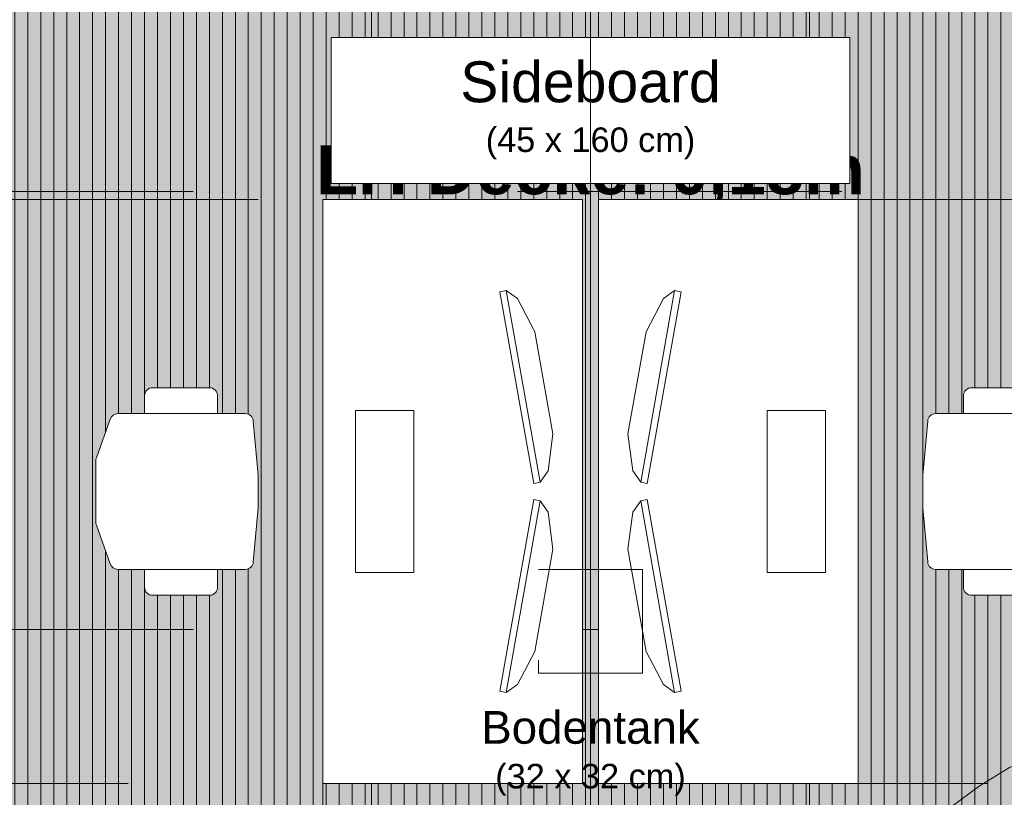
# Model space of a CAD drawing. Header units: metres. Extents: x -111 to 152, y -132 to 99.
# Tile 161 of 256: x -9.18 to -6.15, y -20.77 to -18.37. Entities that reach past the tile are written whole.
import ezdxf

# ---------------------------------------------------------------- set-up
doc = ezdxf.new("R2010")
doc.units = ezdxf.units.M
for name, pattern in [('Achsen 01', [5.291531, 3.175, -1.058062, 0.352704, -0.705764]), ('gestrichelt - 01', [2, 1, -1]), ('Raster 01', [2, 1, -1])]:
    doc.linetypes.add(name, pattern=pattern)
for name, color, linetype, lineweight, true_color in [('031_Metallbauarbeiten-350 Lamellendecke DS', 7, 'Continuous', 35, 0x666666), ('032_Metallarbeiten-Fenster', 7, 'Continuous', 13, 0x444444), ('ACTES-Einrichtung Aufsicht.', 7, 'Continuous', 9, 0xa6a6a6), ('AV1-Bewegungsfläche', 7, 'gestrichelt - 01', 9, 0xd9d9d9), ('AV1-Einrichtung', 7, 'Continuous', 9, 0xa6a6a6), ('AV1-Raster', 7, 'Raster 01', 9, 0xa6a6a6)]:
    doc.layers.add(name, color=color, linetype=linetype, lineweight=lineweight, true_color=true_color)
for name, color, linetype, lineweight in [('053_Niederspannungsanlagen-Bodentanks', 7, 'gestrichelt - 01', 9), ('_1.35m (3D)', 7, 'Continuous', 9), ('_EG (2D)', 7, 'Continuous', 9), ('_EG - DS (2D)', 7, 'Continuous', 9), ('_GRU (2D)', 7, 'Continuous', 9), ('AV1-Schnitt Achsen', 7, 'Achsen 01', 18)]:
    doc.layers.add(name, color=color, linetype=linetype, lineweight=lineweight)
doc.styles.add('Arial', font='arial.ttf')
doc.styles.add('Arial (bold)', font='arialbd.ttf')

# ---------------------------------------------------------------- blocks, each defined once
blk = doc.blocks.new('Group-2')
at = {"layer": 'AV1-Raster'}
for p, q in [((-8.1, -22.95), (-8.1, 1.35)), ((-6.75, -22.95), (-6.75, 1.35)), ((1.35, -18.9), (-40.5, -18.9)), ((1.35, -20.25), (-40.5, -20.25))]:
    blk.add_line(p, q, dxfattribs=at)
blk = doc.blocks.new('1.35m (3D)')
at = {"layer": 'AV1-Raster', "color": 7}
blk.add_blockref('Group-2', (0, 0), dxfattribs=at)
blk = doc.blocks.new('EG - DS (2D)')
at = {"layer": '031_Metallbauarbeiten-350 Lamellendecke DS', "linetype": 'Continuous', "lineweight": 0, "transparency": 33554508}
blk.add_hatch(color=254, dxfattribs=at).paths.add_polyline_path([(-9.375, -16.2246), (-5.525, -16.2246), (-5.525, -21.385), (-9.375, -21.385)])
at = {"layer": '031_Metallbauarbeiten-350 Lamellendecke DS', "linetype": 'Continuous', "lineweight": 9, "transparency": 33554508}
h = blk.add_hatch(dxfattribs=at)
h.set_pattern_fill('Lamellendecke', color=252, style=0, pattern_type=2)
h.set_pattern_definition([(90, (0, 0), (0.04, 0), [])])
h.paths.add_polyline_path([(-9.375, -16.2246), (-5.525, -16.2246), (-5.525, -21.385), (-9.375, -21.385)])
at = {"layer": '031_Metallbauarbeiten-350 Lamellendecke DS', "insert": (-7.425, -18.85), "char_height": 0.151309, "attachment_point": 5, "line_spacing_factor": 0.969122, "style": 'Arial (bold)'}
blk.add_mtext('LH Decke: 0,18m', dxfattribs=at)
blk = doc.blocks.new('Group-79')
at = {"color": 255, "transparency": 33554559}
blk.add_wipeout([(-8.8854, -19.825), (-8.8848, -19.7964), (-8.8831, -19.7688), (-8.8804, -19.7423), (-8.8765, -19.7167), (-8.8715, -19.6923), (-8.8655, -19.6688), (-8.8583, -19.6464), (-8.85, -19.625)], dxfattribs=at).dxf.layer = 'ACTES-Einrichtung Aufsicht.'
at = {"layer": 'ACTES-Einrichtung Aufsicht.'}
blk.add_open_spline([(-8.8854, -19.825), (-8.8854, -19.7085), (-8.85, -19.625)], degree=2, dxfattribs=at)
at = {"color": 255, "transparency": 33554559}
blk.add_wipeout([(-8.8854, -19.825), (-8.8848, -19.8536), (-8.8831, -19.8812), (-8.8804, -19.9077), (-8.8765, -19.9333), (-8.8715, -19.9577), (-8.8655, -19.9812), (-8.8583, -20.0036), (-8.85, -20.025)], dxfattribs=at).dxf.layer = 'ACTES-Einrichtung Aufsicht.'
at = {"layer": 'ACTES-Einrichtung Aufsicht.'}
blk.add_open_spline([(-8.8854, -19.825), (-8.8854, -19.9415), (-8.85, -20.025)], degree=2, dxfattribs=at)
at = {"color": 255, "transparency": 33554559}
blk.add_wipeout([(-8.8824, -20.065), (-8.4895, -20.065), (-8.4849, -20.0646), (-8.4805, -20.0633), (-8.4763, -20.0612), (-8.4726, -20.0584), (-8.4695, -20.055), (-8.4671, -20.0511), (-8.4655, -20.0467), (-8.4646, -20.0422), (-8.45, -19.875), (-8.45, -19.775), (-8.4646, -19.6078), (-8.4655, -19.6033), (-8.4671, -19.5989), (-8.4695, -19.595), (-8.4726, -19.5916), (-8.4763, -19.5888), (-8.4805, -19.5867), (-8.4849, -19.5854), (-8.4895, -19.585), (-8.8824, -19.585), (-8.8862, -19.5853), (-8.8899, -19.5862), (-8.8935, -19.5876), (-8.8968, -19.5896), (-8.8997, -19.592), (-8.9023, -19.5949), (-8.9044, -19.5981), (-8.9059, -19.6016), (-8.9485, -19.7209), (-8.9489, -19.7219), (-8.9492, -19.723), (-8.9494, -19.724), (-8.9496, -19.7251), (-8.9498, -19.7261), (-8.9499, -19.7272), (-8.95, -19.7283), (-8.95, -19.7293), (-8.95, -19.9207), (-8.95, -19.9217), (-8.9499, -19.9228), (-8.9498, -19.9239), (-8.9496, -19.9249), (-8.9494, -19.926), (-8.9492, -19.927), (-8.9489, -19.9281), (-8.9485, -19.9291), (-8.9059, -20.0484), (-8.9044, -20.0519), (-8.9023, -20.0551), (-8.8997, -20.058), (-8.8968, -20.0604), (-8.8935, -20.0624), (-8.8899, -20.0638), (-8.8862, -20.0647)], dxfattribs=at).dxf.layer = 'ACTES-Einrichtung Aufsicht.'
at = {"layer": 'ACTES-Einrichtung Aufsicht.', "flags": 128}
blk.add_lwpolyline([(-8.8824, -20.065), (-8.4895, -20.065, 0.388879), (-8.4646, -20.0422), (-8.45, -19.875), (-8.45, -19.775), (-8.4646, -19.6078, 0.388879), (-8.4895, -19.585), (-8.8824, -19.585, 0.31696), (-8.9059, -19.6016), (-8.9485, -19.7209, 0.085967), (-8.95, -19.7293), (-8.95, -19.9207, 0.085967), (-8.9485, -19.9291), (-8.9059, -20.0484, 0.31696), (-8.8824, -20.065)], format="xyb", close=True, dxfattribs=at)
at = {"color": 255, "transparency": 33554559}
for points in [[(-8.8, -19.585), (-8.575, -19.585), (-8.575, -19.53), (-8.5755, -19.5251), (-8.5769, -19.5204), (-8.5792, -19.5161), (-8.5823, -19.5123), (-8.5861, -19.5092), (-8.5904, -19.5069), (-8.5951, -19.5055), (-8.6, -19.505), (-8.775, -19.505), (-8.7799, -19.5055), (-8.7846, -19.5069), (-8.7889, -19.5092), (-8.7927, -19.5123), (-8.7958, -19.5161), (-8.7981, -19.5204), (-8.7995, -19.5251), (-8.8, -19.53)], [(-8.575, -20.065), (-8.8, -20.065), (-8.8, -20.12), (-8.7999, -20.1225), (-8.7995, -20.1249), (-8.7989, -20.1273), (-8.7981, -20.1296), (-8.797, -20.1318), (-8.7958, -20.1339), (-8.7943, -20.1359), (-8.7909, -20.1393), (-8.7889, -20.1408), (-8.7868, -20.142), (-8.7846, -20.1431), (-8.7823, -20.1439), (-8.7799, -20.1445), (-8.7775, -20.1449), (-8.775, -20.145), (-8.6, -20.145), (-8.5951, -20.1445), (-8.5904, -20.1431), (-8.5861, -20.1408), (-8.5823, -20.1377), (-8.5792, -20.1339), (-8.5769, -20.1296), (-8.5755, -20.1249), (-8.575, -20.12)]]:
    blk.add_wipeout(points, dxfattribs=at).dxf.layer = 'ACTES-Einrichtung Aufsicht.'
at = {"layer": 'ACTES-Einrichtung Aufsicht.', "flags": 128}
for points in [[(-8.8, -19.585), (-8.575, -19.585), (-8.575, -19.53, 0.414214), (-8.6, -19.505), (-8.775, -19.505, 0.414214), (-8.8, -19.53)], [(-8.575, -20.065), (-8.8, -20.065), (-8.8, -20.12, 0.414214), (-8.775, -20.145), (-8.6, -20.145, 0.414214), (-8.575, -20.12)]]:
    blk.add_lwpolyline(points, format="xyb", close=True, dxfattribs=at)
blk = doc.blocks.new("Bildschrim 27''")
at = {"color": 255, "transparency": 33554559}
blk.add_wipeout([(-0.085, 0.19), (-0.065, 0.19), (-0.065, -0.41), (-0.085, -0.41)], dxfattribs=at).dxf.layer = 'ACTES-Einrichtung Aufsicht.'
at = {"layer": 'ACTES-Einrichtung Aufsicht.', "flags": 128}
blk.add_lwpolyline([(-0.085, 0.19), (-0.065, 0.19), (-0.065, -0.41), (-0.085, -0.41)], close=True, dxfattribs=at)
at = {"color": 255, "transparency": 33554559}
blk.add_wipeout([(0, 0.05), (0, -0.27), (-0.035, -0.38), (-0.065, -0.41), (-0.065, 0.19), (-0.035, 0.16)], dxfattribs=at).dxf.layer = 'ACTES-Einrichtung Aufsicht.'
at = {"layer": 'ACTES-Einrichtung Aufsicht.', "flags": 128}
blk.add_lwpolyline([(0, 0.05), (0, -0.27), (-0.035, -0.38), (-0.065, -0.41), (-0.065, 0.19), (-0.035, 0.16)], close=True, dxfattribs=at)
blk = doc.blocks.new('Group-80')
at = {"color": 255, "transparency": 33554559}
blk.add_wipeout([(-5.9646, -19.825), (-5.9652, -19.7964), (-5.9669, -19.7688), (-5.9696, -19.7423), (-5.9735, -19.7167), (-5.9785, -19.6923), (-5.9845, -19.6688), (-5.9917, -19.6464), (-6, -19.625)], dxfattribs=at).dxf.layer = 'ACTES-Einrichtung Aufsicht.'
at = {"layer": 'ACTES-Einrichtung Aufsicht.'}
blk.add_open_spline([(-5.9646, -19.825), (-5.9646, -19.7085), (-6, -19.625)], degree=2, dxfattribs=at)
at = {"color": 255, "transparency": 33554559}
blk.add_wipeout([(-5.9646, -19.825), (-5.9652, -19.8536), (-5.9669, -19.8812), (-5.9696, -19.9077), (-5.9735, -19.9333), (-5.9785, -19.9577), (-5.9845, -19.9812), (-5.9917, -20.0036), (-6, -20.025)], dxfattribs=at).dxf.layer = 'ACTES-Einrichtung Aufsicht.'
at = {"layer": 'ACTES-Einrichtung Aufsicht.'}
blk.add_open_spline([(-5.9646, -19.825), (-5.9646, -19.9415), (-6, -20.025)], degree=2, dxfattribs=at)
at = {"color": 255, "transparency": 33554559}
blk.add_wipeout([(-5.9676, -20.065), (-6.3605, -20.065), (-6.3651, -20.0646), (-6.3695, -20.0633), (-6.3737, -20.0612), (-6.3774, -20.0584), (-6.3805, -20.055), (-6.3829, -20.0511), (-6.3845, -20.0467), (-6.3854, -20.0422), (-6.4, -19.875), (-6.4, -19.775), (-6.3854, -19.6078), (-6.3845, -19.6033), (-6.3829, -19.5989), (-6.3805, -19.595), (-6.3774, -19.5916), (-6.3737, -19.5888), (-6.3695, -19.5867), (-6.3651, -19.5854), (-6.3605, -19.585), (-5.9676, -19.585), (-5.9638, -19.5853), (-5.9601, -19.5862), (-5.9565, -19.5876), (-5.9532, -19.5896), (-5.9503, -19.592), (-5.9477, -19.5949), (-5.9456, -19.5981), (-5.9441, -19.6016), (-5.9015, -19.7209), (-5.9011, -19.7219), (-5.9008, -19.723), (-5.9006, -19.724), (-5.9004, -19.7251), (-5.9002, -19.7261), (-5.9001, -19.7272), (-5.9, -19.7283), (-5.9, -19.7293), (-5.9, -19.9207), (-5.9, -19.9217), (-5.9001, -19.9228), (-5.9002, -19.9239), (-5.9004, -19.9249), (-5.9006, -19.926), (-5.9008, -19.927), (-5.9011, -19.9281), (-5.9015, -19.9291), (-5.9441, -20.0484), (-5.9456, -20.0519), (-5.9477, -20.0551), (-5.9503, -20.058), (-5.9532, -20.0604), (-5.9565, -20.0624), (-5.9601, -20.0638), (-5.9638, -20.0647)], dxfattribs=at).dxf.layer = 'ACTES-Einrichtung Aufsicht.'
at = {"layer": 'ACTES-Einrichtung Aufsicht.', "flags": 128}
blk.add_lwpolyline([(-5.9676, -20.065), (-6.3605, -20.065, -0.388879), (-6.3854, -20.0422), (-6.4, -19.875), (-6.4, -19.775), (-6.3854, -19.6078, -0.388879), (-6.3605, -19.585), (-5.9676, -19.585, -0.31696), (-5.9441, -19.6016), (-5.9015, -19.7209, -0.085967), (-5.9, -19.7293), (-5.9, -19.9207, -0.085967), (-5.9015, -19.9291), (-5.9441, -20.0484, -0.31696), (-5.9676, -20.065)], format="xyb", close=True, dxfattribs=at)
at = {"color": 255, "transparency": 33554559}
for points in [[(-6.05, -19.585), (-6.275, -19.585), (-6.275, -19.53), (-6.2745, -19.5251), (-6.2731, -19.5204), (-6.2708, -19.5161), (-6.2677, -19.5123), (-6.2639, -19.5092), (-6.2596, -19.5069), (-6.2549, -19.5055), (-6.25, -19.505), (-6.075, -19.505), (-6.0701, -19.5055), (-6.0654, -19.5069), (-6.0611, -19.5092), (-6.0573, -19.5123), (-6.0542, -19.5161), (-6.0519, -19.5204), (-6.0505, -19.5251), (-6.05, -19.53)], [(-6.275, -20.065), (-6.05, -20.065), (-6.05, -20.12), (-6.0501, -20.1225), (-6.0505, -20.1249), (-6.0511, -20.1273), (-6.0519, -20.1296), (-6.053, -20.1318), (-6.0542, -20.1339), (-6.0557, -20.1359), (-6.0591, -20.1393), (-6.0611, -20.1408), (-6.0632, -20.142), (-6.0654, -20.1431), (-6.0677, -20.1439), (-6.0701, -20.1445), (-6.0725, -20.1449), (-6.075, -20.145), (-6.25, -20.145), (-6.2549, -20.1445), (-6.2596, -20.1431), (-6.2639, -20.1408), (-6.2677, -20.1377), (-6.2708, -20.1339), (-6.2731, -20.1296), (-6.2745, -20.1249), (-6.275, -20.12)]]:
    blk.add_wipeout(points, dxfattribs=at).dxf.layer = 'ACTES-Einrichtung Aufsicht.'
at = {"layer": 'ACTES-Einrichtung Aufsicht.', "flags": 128}
for points in [[(-6.05, -19.585), (-6.275, -19.585), (-6.275, -19.53, -0.414214), (-6.25, -19.505), (-6.075, -19.505, -0.414214), (-6.05, -19.53)], [(-6.275, -20.065), (-6.05, -20.065), (-6.05, -20.12, -0.414214), (-6.075, -20.145), (-6.25, -20.145, -0.414214), (-6.275, -20.12)]]:
    blk.add_lwpolyline(points, format="xyb", close=True, dxfattribs=at)
blk = doc.blocks.new('Group-81')
at = {"layer": 'AV1-Bewegungsfläche', "flags": 128}
for points in [[(-8.25, -20.725), (-8.25, -18.925), (-9.25, -18.925), (-9.25, -20.725)], [(-5.6, -20.725), (-5.6, -18.925), (-6.6, -18.925), (-6.6, -20.725)]]:
    blk.add_lwpolyline(points, close=True, dxfattribs=at)
at = {"color": 255, "transparency": 33554559}
blk.add_wipeout([(-8.225, -18.875), (-8.225, -18.425), (-6.625, -18.425), (-6.625, -18.875)], dxfattribs=at).dxf.layer = 'AV1-Einrichtung'
at = {"layer": 'AV1-Einrichtung', "flags": 128}
blk.add_lwpolyline([(-8.225, -18.875), (-8.225, -18.425), (-6.625, -18.425), (-6.625, -18.875)], close=True, dxfattribs=at)
at = {"layer": 'ACTES-Einrichtung Aufsicht.'}
for name in ['Group-79', 'Group-80']:
    blk.add_blockref(name, (0, 0), dxfattribs=at)
at = {"color": 255, "transparency": 33554559}
for points in [[(-7.45, -20.725), (-8.25, -20.725), (-8.25, -18.925), (-7.45, -18.925)], [(-6.6, -20.725), (-7.4, -20.725), (-7.4, -18.925), (-6.6, -18.925)]]:
    blk.add_wipeout(points, dxfattribs=at).dxf.layer = 'AV1-Einrichtung'
at = {"layer": 'AV1-Einrichtung', "flags": 128}
for points in [[(-7.45, -20.725), (-8.25, -20.725), (-8.25, -18.925), (-7.45, -18.925)], [(-6.6, -20.725), (-7.4, -20.725), (-7.4, -18.925), (-6.6, -18.925)]]:
    blk.add_lwpolyline(points, close=True, dxfattribs=at)
at = {"layer": 'AV1-Einrichtung', "color": 7}
for p, rotation in [((-7.5875, -19.3815), 9.999999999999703), ((-7.5493, -20.0519), 350.0000000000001)]:
    blk.add_blockref("Bildschrim 27''", p, dxfattribs=dict(at, rotation=rotation))
at = {"layer": 'AV1-Einrichtung', "color": 7, "xscale": -1}
for p, rotation in [((-7.2625, -19.3815), 350.0000000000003), ((-7.3007, -20.0519), 9.999999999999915)]:
    blk.add_blockref("Bildschrim 27''", p, dxfattribs=dict(at, rotation=rotation))
at = {"color": 255, "transparency": 33554559}
for points in [[(-7.97, -20.075), (-8.15, -20.075), (-8.15, -19.575), (-7.97, -19.575)], [(-6.7, -20.075), (-6.88, -20.075), (-6.88, -19.575), (-6.7, -19.575)]]:
    blk.add_wipeout(points, dxfattribs=at).dxf.layer = 'ACTES-Einrichtung Aufsicht.'
at = {"layer": 'ACTES-Einrichtung Aufsicht.', "flags": 128}
for points in [[(-7.97, -20.075), (-8.15, -20.075), (-8.15, -19.575), (-7.97, -19.575)], [(-6.7, -20.075), (-6.88, -20.075), (-6.88, -19.575), (-6.7, -19.575)]]:
    blk.add_lwpolyline(points, close=True, dxfattribs=at)
blk = doc.blocks.new('Bodentank Elektro 01')
at = {"layer": '053_Niederspannungsanlagen-Bodentanks', "flags": 128}
blk.add_lwpolyline([(-0.16, 0.16), (0.16, 0.16), (0.16, -0.16), (-0.16, -0.16)], close=True, dxfattribs=at)
at = {"layer": '053_Niederspannungsanlagen-Bodentanks', "insert": (0, -0.2768), "char_height": 0.100872, "attachment_point": 2, "line_spacing_factor": 0.969122, "style": 'Arial'}
blk.add_mtext('Bodentank\\P{\\H0.75x;(32 x 32 cm)}', dxfattribs=at)
blk = doc.blocks.new('Group-305')
at = {"layer": '032_Metallarbeiten-Fenster', "linetype": 'Continuous', "lineweight": 0}
for points in [[(-8.3, -21.67), (-8.3, -21.77), (-9.35, -21.77), (-9.35, -21.67)], [(-9.3, -21.745), (-9.35, -21.745), (-9.35, -21.67), (-9.3, -21.67)], [(-8.3, -21.67), (-9.3255, -21.67), (-9.3255, -21.745), (-8.3, -21.745)], [(-8.25, -21.745), (-8.3, -21.745), (-8.3, -21.67), (-8.25, -21.67)], [(-10.665, -21.785), (-10.6, -21.785), (-10.6, -21.695), (-10.665, -21.695)], [(-9.6, -21.785), (-10.6, -21.785), (-10.6, -21.695), (-9.6, -21.695)], [(-9.45, -21.785), (-9.6, -21.785), (-9.6, -21.695), (-9.45, -21.695)], [(-9.45, -21.785), (-9.3, -21.785), (-9.3, -21.695), (-9.45, -21.695)], [(-9.3, -21.785), (-8.3, -21.785), (-8.3, -21.695), (-9.3, -21.695)], [(-8.235, -21.785), (-8.3, -21.785), (-8.3, -21.695), (-8.235, -21.695)]]:
    blk.add_hatch(color=7, dxfattribs=at).paths.add_polyline_path(points)
at = {"layer": '032_Metallarbeiten-Fenster', "color": 7, "lineweight": 18}
for p, q in [((-10.6, -21.7325), (-9.6, -21.7325)), ((-8.3, -21.7075), (-9.375, -21.7075)), ((-9.3, -21.7075), (-8.3, -21.7075))]:
    blk.add_line(p, q, dxfattribs=at)
at = {"layer": '032_Metallarbeiten-Fenster', "color": 7, "linetype": 'gestrichelt - 01', "lineweight": 18, "transparency": 33554687, "flags": 128}
blk.add_lwpolyline([(-8.25, -21.67), (-8.25, -20.57, 0.414214), (-9.35, -21.67)], format="xyb", dxfattribs=at)
at = {"layer": '032_Metallarbeiten-Fenster', "color": 7, "lineweight": 18, "flags": 128}
for points in [[(-8.3, -21.67), (-8.3, -21.77), (-9.35, -21.77), (-9.35, -21.67)], [(-9.3, -21.745), (-9.35, -21.745), (-9.35, -21.67), (-9.3, -21.67)], [(-8.3, -21.67), (-9.3255, -21.67), (-9.3255, -21.745), (-8.3, -21.745)], [(-8.25, -21.745), (-8.3, -21.745), (-8.3, -21.67), (-8.25, -21.67)], [(-10.665, -21.785), (-10.6, -21.785), (-10.6, -21.695), (-10.665, -21.695)], [(-9.6, -21.785), (-10.6, -21.785), (-10.6, -21.695), (-9.6, -21.695)], [(-9.45, -21.785), (-9.6, -21.785), (-9.6, -21.695), (-9.45, -21.695)], [(-9.45, -21.785), (-9.3, -21.785), (-9.3, -21.695), (-9.45, -21.695)], [(-9.3, -21.785), (-8.3, -21.785), (-8.3, -21.695), (-9.3, -21.695)], [(-8.235, -21.785), (-8.3, -21.785), (-8.3, -21.695), (-8.235, -21.695)]]:
    blk.add_lwpolyline(points, close=True, dxfattribs=at)
blk = doc.blocks.new('Group-389')
at = {"layer": '032_Metallarbeiten-Fenster', "linetype": 'Continuous', "lineweight": 0}
for points in [[(-6.675, -21.745), (-6.725, -21.745), (-6.725, -21.67), (-6.675, -21.67)], [(-5.645, -21.745), (-6.675, -21.745), (-6.675, -21.67), (-5.645, -21.67)], [(-5.595, -21.745), (-5.645, -21.745), (-5.645, -21.67), (-5.595, -21.67)], [(-7.965, -21.785), (-7.88, -21.785), (-7.88, -21.695), (-7.965, -21.695)], [(-5.62, -21.695), (-5.62, -21.785), (-7.88, -21.785), (-7.88, -21.695)], [(-6.675, -21.77), (-6.825, -21.77), (-6.825, -21.695), (-6.675, -21.695)], [(-5.535, -21.785), (-5.62, -21.785), (-5.62, -21.695), (-5.535, -21.695)]]:
    blk.add_hatch(color=7, dxfattribs=at).paths.add_polyline_path(points)
at = {"layer": '032_Metallarbeiten-Fenster', "color": 7, "linetype": 'gestrichelt - 01', "lineweight": 18, "transparency": 33554687}
blk.add_line((-5.595, -21.67), (-5.595, -20.54), dxfattribs=at)
at = {"layer": '032_Metallarbeiten-Fenster', "color": 7, "lineweight": 18}
for p, q in [((-7.88, -21.7262), (-6.825, -21.7262)), ((-5.645, -21.7075), (-6.675, -21.7075))]:
    blk.add_line(p, q, dxfattribs=at)
at = {"layer": '032_Metallarbeiten-Fenster', "color": 7, "lineweight": 18, "flags": 128}
for points in [[(-6.675, -21.745), (-6.725, -21.745), (-6.725, -21.67), (-6.675, -21.67)], [(-5.645, -21.745), (-6.675, -21.745), (-6.675, -21.67), (-5.645, -21.67)], [(-5.595, -21.745), (-5.645, -21.745), (-5.645, -21.67), (-5.595, -21.67)], [(-7.965, -21.785), (-7.88, -21.785), (-7.88, -21.695), (-7.965, -21.695)], [(-5.62, -21.695), (-5.62, -21.785), (-7.88, -21.785), (-7.88, -21.695)], [(-6.675, -21.77), (-6.825, -21.77), (-6.825, -21.695), (-6.675, -21.695)], [(-5.535, -21.785), (-5.62, -21.785), (-5.62, -21.695), (-5.535, -21.695)]]:
    blk.add_lwpolyline(points, close=True, dxfattribs=at)
at = {"layer": '032_Metallarbeiten-Fenster', "color": 7, "linetype": 'gestrichelt - 01', "lineweight": 18, "transparency": 33554687}
blk.add_arc((-5.595, -21.67), 1.13, 90.0004, 180, dxfattribs=at)
blk = doc.blocks.new('EG (2D)')
at = {"layer": 'AV1-Einrichtung', "color": 7}
blk.add_blockref('Group-81', (0, 0), dxfattribs=at)
at = {"layer": '032_Metallarbeiten-Fenster', "color": 7}
for name in ['Group-389', 'Group-305']:
    blk.add_blockref(name, (0, 0), dxfattribs=at)
at = {"layer": '053_Niederspannungsanlagen-Bodentanks', "color": 7}
blk.add_blockref('Bodentank Elektro 01', (-7.425, -20.225), dxfattribs=at)
at = {"layer": 'AV1-Einrichtung', "insert": (-7.425, -18.65), "char_height": 0.12609, "attachment_point": 5, "line_spacing_factor": 0.969122, "style": 'Arial'}
blk.add_mtext('Sideboard\\P{\\H0.6x;(45 x 160 cm)}', dxfattribs=at)
blk = doc.blocks.new('Group-727')
at = {"layer": 'AV1-Schnitt Achsen'}
blk.add_line((-7.425, -26.3), (-7.425, 4.7), dxfattribs=at)
blk = doc.blocks.new('GRU (2D)')
at = {"layer": 'AV1-Schnitt Achsen', "color": 7}
blk.add_blockref('Group-727', (0, 0), dxfattribs=at)

msp = doc.modelspace()

# ---------------------------------------------------------------- block references
at = {"layer": '_1.35m (3D)'}
msp.add_blockref('1.35m (3D)', (0, 0), dxfattribs=at)

# ---------------------------------------------------------------- next in the draw order: block references
at = {"layer": '_EG - DS (2D)'}
msp.add_blockref('EG - DS (2D)', (0, 0), dxfattribs=at)

# ---------------------------------------------------------------- next in the draw order: block references
at = {"layer": '_EG (2D)'}
msp.add_blockref('EG (2D)', (0, 0), dxfattribs=at)

# ---------------------------------------------------------------- next in the draw order: block references
at = {"layer": '_GRU (2D)'}
msp.add_blockref('GRU (2D)', (0, 0), dxfattribs=at)

doc.saveas('drawing.dxf')
